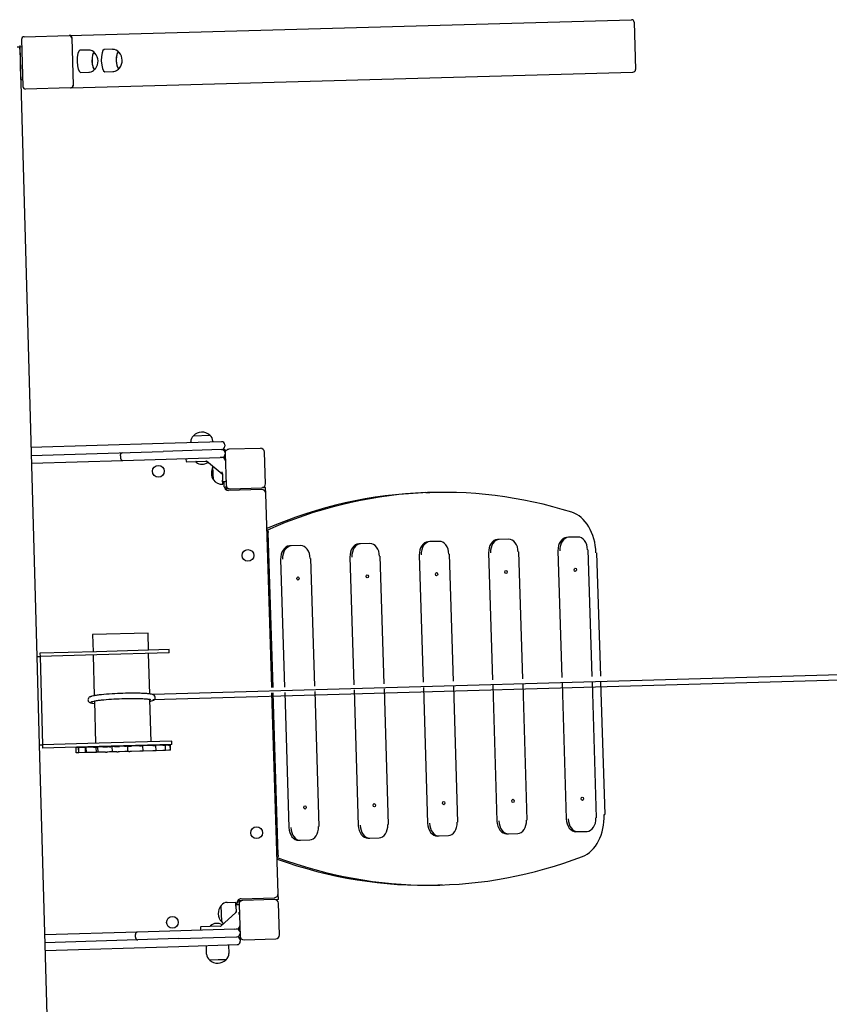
# Model space of a CAD drawing. Header units: millimetres. Extents: x 115689 to 123680, y 15655 to 20110.
# Tile 5 of 21: x 117099 to 117223, y 16985 to 17136. Entities that reach past the tile are written whole.
import ezdxf

# ---------------------------------------------------------------- set-up
doc = ezdxf.new("R2010")
doc.units = ezdxf.units.MM
doc.header["$LTSCALE"] = 100
doc.header["$MEASUREMENT"] = 0
doc.linetypes.add('DASHED', pattern=[0.75, 0.5, -0.25])
for name, color, linetype in [('2D_METAL', 232, 'Continuous'), ('4.Piłkochwyty', 30, 'DASHED'), ('Warstwa1', 1, 'Continuous')]:
    doc.layers.add(name, color=color, linetype=linetype)
doc.styles.add('styl3', font='ARIAL.TTF', dxfattribs={"height": 20})
doc.dimstyles.new('ISO-25$0', dxfattribs={"dimtxt": 10, "dimasz": 10, "dimexe": 5, "dimexo": 12, "dimgap": 2, "dimtad": 1, "dimdec": 0, "dimtxsty": 'Standard', "dimblk": 'ARCHTICK', "dimcen": 2.5, "dimdle": 5, "dimadec": 0, "dimazin": 0, "dimtfac": 1, "dimtdec": 0, "dimtmove": 0, "dimatfit": 3, "dimfxl": 1, "dimlwd": 0, "dimarcsym": 0})

# ---------------------------------------------------------------- blocks, each defined once
blk = doc.blocks.new('_ArchTick')
at = {"layer": 'Warstwa1', "color": 0, "const_width": 0.15}
blk.add_lwpolyline([(-0.5, -0.5), (0.5, 0.5)], dxfattribs=at)
blk = doc.blocks.new('*D681')
at = {"layer": '2D_METAL', "color": 1, "linetype": 'ByBlock', "lineweight": -2}
for p, q in [((119331.12, 16986.34), (119332.35, 16942.21)), ((117199.15, 16926.65), (117200.38, 16882.52))]:
    blk.add_line(p, q, dxfattribs=at)
at = {"layer": '2D_METAL', "color": 1, "linetype": 'ByBlock', "lineweight": 0}
blk.add_line((117188.05, 16894.18), (119344.01, 16954.54), dxfattribs=at)
at = {"layer": 'Defpoints', "color": 0, "linetype": 'ByBlock'}
for p in [(119330.84, 16996.34), (119332.02, 16954.2), (117198.87, 16936.65)]:
    blk.add_point(p, dxfattribs=at)
at = {"layer": '2D_METAL', "color": 1, "linetype": 'ByBlock', "lineweight": 0, "xscale": 12, "yscale": 12, "zscale": 12}
for p, rotation in [((119332.02, 16954.2), 1.603633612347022), ((117200.05, 16894.52), 181.603633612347)]:
    blk.add_blockref('_ArchTick', p, dxfattribs=dict(at, rotation=rotation))
at = {"layer": '2D_METAL', "color": 4, "linetype": 'ByBlock', "insert": (118265.66, 16937.57), "char_height": 20, "attachment_point": 5, "rotation": 1.6036, "style": 'styl3'}
blk.add_mtext('2133', dxfattribs=at)

msp = doc.modelspace()

# ---------------------------------------------------------------- linework, layer by layer
at = {"layer": '4.Piłkochwyty', "linetype": 'ByBlock'}
for p, q in [((117106.974, 17133.155), (117192.879, 17135.56)), ((117193.308, 17135.172), (117193.509, 17127.975)), ((117099.645, 17132.55), (117099.847, 17125.353)), ((117100.023, 17132.961), (117106.917, 17133.154)), ((117106.917, 17133.154), (117106.974, 17133.155)), ((117107.57, 17125.569), (117107.368, 17132.766)), ((117107.57, 17125.569), (117107.368, 17132.766)), ((117098.956, 17131.43), (117099.356, 17131.441)), ((117099.351, 17131.641), (117099.356, 17131.441)), ((117099.357, 17131.441), (117099.356, 17131.441)), ((117099.356, 17131.441), (117101.966, 17038.228)), ((117099.357, 17131.441), (117099.676, 17131.45)), ((117099.357, 17131.441), (117099.497, 17126.443)), ((117099.368, 17131.042), (117099.357, 17131.441)), ((117099.368, 17131.042), (117099.367, 17131.042)), ((117109.815, 17130.934), (117108.571, 17130.899)), ((117113.515, 17131.037), (117112.27, 17131.003)), ((117110.737, 17130.509), (117110.725, 17130.509)), ((117114.437, 17130.613), (117114.425, 17130.613)), ((117110.795, 17128.01), (117110.807, 17128.01)), ((117114.495, 17128.114), (117114.507, 17128.114)), ((117099.497, 17126.443), (117099.816, 17126.452)), ((117107.198, 17125.158), (117193.103, 17127.563)), ((117108.666, 17127.5), (117109.91, 17127.535)), ((117112.366, 17127.604), (117113.61, 17127.639)), ((117107.141, 17125.157), (117100.247, 17124.964)), ((117107.141, 17125.157), (117107.198, 17125.158)), ((117125.913, 17071.994), (117128.412, 17072.072)), ((117128.412, 17072.072), (117128.412, 17072.059)), ((117121.314, 17070.801), (117101.072, 17070.171)), ((117130.193, 17071.077), (117121.314, 17070.801)), ((117125.496, 17070.931), (117125.493, 17071.031)), ((117125.913, 17071.981), (117128.412, 17072.059)), ((117125.913, 17071.981), (117125.913, 17071.994)), ((117128.891, 17071.137), (117128.894, 17071.037)), ((117130.709, 17070.593), (117130.715, 17070.393)), ((117101.105, 17068.971), (117121.304, 17069.6)), ((117130.231, 17069.878), (117121.304, 17069.6)), ((117130.231, 17069.878), (117130.759, 17069.894)), ((117130.749, 17069.294), (117130.9, 17064.466)), ((117130.768, 17069.594), (117130.759, 17069.894)), ((117130.772, 17069.475), (117130.768, 17069.594)), ((117136.158, 17070.062), (117131.33, 17069.912)), ((117136.927, 17064.654), (117136.776, 17069.481)), ((117101.139, 17067.772), (117115.127, 17068.207)), ((117114.742, 17068.896), (117114.748, 17068.696)), ((117115.127, 17068.207), (117130.019, 17068.671)), ((117124.774, 17068.407), (117124.783, 17068.107)), ((117124.886, 17068.011), (117126.286, 17068.054)), ((117126.286, 17068.054), (117127.883, 17068.104)), ((117126.288, 17067.979), (117126.287, 17068.014)), ((117130.312, 17066.137), (117127.897, 17068.08)), ((117130.268, 17068.678), (117130.019, 17068.671)), ((117130.5, 17068.63), (117130.496, 17068.742)), ((117128.654, 17066.216), (117128.653, 17066.238)), ((117128.965, 17065.236), (117128.902, 17067.235)), ((117128.965, 17065.236), (117128.902, 17067.235)), ((117130.349, 17066.078), (117130.377, 17065.197)), ((117130.349, 17066.078), (117130.35, 17066.062)), ((117130.396, 17064.58), (117130.377, 17065.197)), ((117130.483, 17064.983), (117130.783, 17064.993)), ((117130.638, 17064.188), (117130.613, 17064.987)), ((118231.806, 17064.461), (117119.709, 17032.429)), ((118231.828, 17063.661), (117119.732, 17031.629)), ((117130.728, 17063.89), (117130.945, 17063.897)), ((117130.936, 17064.197), (117130.933, 17064.286)), ((117130.945, 17063.897), (117130.936, 17064.197)), ((117131.248, 17063.891), (117130.948, 17063.882)), ((117130.954, 17063.678), (117130.948, 17063.882)), ((117131.385, 17063.896), (117131.248, 17063.891)), ((117136.354, 17063.765), (117131.256, 17063.607)), ((117131.518, 17063.885), (117136.346, 17064.035)), ((117136.645, 17064.059), (117136.477, 17064.054)), ((117136.945, 17064.069), (117136.645, 17064.059)), ((117136.972, 17063.184), (117136.945, 17064.069)), ((117137.896, 17033.498), (117136.972, 17063.184)), ((117161.425, 17063.289), (117162.061, 17063.309)), ((117138.086, 17033.505), (117137.348, 17057.225)), ((117152.894, 17055.52), (117151.481, 17055.476)), ((117162.082, 17055.806), (117161.8, 17055.797)), ((117163.496, 17055.85), (117162.082, 17055.806)), ((117172.684, 17056.136), (117172.401, 17056.127)), ((117174.097, 17056.18), (117172.684, 17056.136)), ((117183.285, 17056.466), (117183.002, 17056.457)), ((117184.699, 17056.51), (117183.285, 17056.466)), ((117140.879, 17055.146), (117140.597, 17055.137)), ((117142.293, 17055.19), (117140.879, 17055.146)), ((117151.481, 17055.476), (117151.198, 17055.467)), ((117171.05, 17054.084), (117171.654, 17034.671)), ((117175.632, 17054.227), (117176.235, 17034.829)), ((117181.651, 17054.414), (117182.254, 17035.037)), ((117186.233, 17054.557), (117186.836, 17035.195)), ((117187.55, 17054.101), (117188.137, 17035.24)), ((117139.245, 17053.094), (117139.853, 17033.566)), ((117143.827, 17053.237), (117144.434, 17033.727)), ((117149.847, 17053.424), (117150.453, 17033.936)), ((117154.429, 17053.567), (117155.035, 17034.096)), ((117160.448, 17053.754), (117161.054, 17034.305)), ((117165.03, 17053.897), (117165.635, 17034.463)), ((117118.984, 17041.832), (117110.487, 17041.594)), ((117110.487, 17041.594), (117110.561, 17038.969)), ((117119.057, 17039.207), (117118.984, 17041.832)), ((117111.108, 17038.984), (117102.452, 17038.742)), ((117122.21, 17039.295), (117111.108, 17038.984)), ((117122.224, 17038.795), (117122.21, 17039.295)), ((117101.966, 17038.228), (117102.466, 17038.242)), ((117101.966, 17038.228), (117102.344, 17024.733)), ((117102.452, 17038.742), (117102.466, 17038.242)), ((117111.122, 17038.484), (117102.466, 17038.242)), ((117102.466, 17038.242), (117102.843, 17024.747)), ((117110.575, 17038.469), (117110.748, 17032.261)), ((117122.224, 17038.795), (117111.122, 17038.484)), ((117119.244, 17032.517), (117119.071, 17038.707)), ((117150.478, 17033.137), (117151.122, 17012.444)), ((117155.059, 17033.297), (117155.704, 17012.587)), ((117161.078, 17033.505), (117161.724, 17012.774)), ((117165.66, 17033.663), (117166.305, 17012.917)), ((117171.679, 17033.87), (117172.325, 17013.104)), ((117176.26, 17034.028), (117176.907, 17013.247)), ((117182.279, 17034.236), (117182.927, 17013.434)), ((117186.861, 17034.393), (117187.508, 17013.577)), ((117188.162, 17034.438), (117188.794, 17014.113)), ((117110.771, 17031.452), (117110.952, 17024.974)), ((117119.449, 17025.212), (117119.268, 17031.692)), ((117138.876, 17002.014), (117137.921, 17032.699)), ((117138.884, 17007.873), (117138.111, 17032.705)), ((117139.878, 17032.767), (117140.521, 17012.114)), ((117144.459, 17032.927), (117145.102, 17012.257)), ((117102.344, 17024.733), (117102.843, 17024.747)), ((117102.344, 17024.733), (117104.808, 16936.718)), ((117111.5, 17024.99), (117102.843, 17024.747)), ((117102.843, 17024.747), (117102.857, 17024.247)), ((117111.514, 17024.49), (117102.857, 17024.247)), ((117108.305, 17024.326), (117107.97, 17024.317)), ((117107.992, 17023.517), (117107.97, 17024.317)), ((117108.319, 17024.327), (117108.305, 17024.326)), ((117108.305, 17024.326), (117108.327, 17023.527)), ((117108.383, 17024.328), (117108.319, 17024.327)), ((117109.352, 17024.356), (117108.383, 17024.328)), ((117108.406, 17023.529), (117108.383, 17024.328)), ((117109.352, 17024.356), (117109.412, 17024.357)), ((117109.352, 17024.356), (117109.374, 17023.556)), ((117109.537, 17024.361), (117109.412, 17024.357)), ((117110.65, 17024.392), (117109.537, 17024.361)), ((117109.56, 17023.561), (117109.537, 17024.361)), ((117110.65, 17024.392), (117111.002, 17024.402)), ((117110.966, 17024.474), (117110.968, 17024.401)), ((117111.002, 17024.402), (117111.133, 17024.405)), ((117111.002, 17024.402), (117111.025, 17023.602)), ((117111.307, 17024.41), (117111.133, 17024.405)), ((117112.072, 17024.432), (117111.307, 17024.41)), ((117111.329, 17023.611), (117111.307, 17024.41)), ((117122.601, 17025.3), (117111.5, 17024.99)), ((117122.615, 17024.8), (117111.514, 17024.49)), ((117112.072, 17024.432), (117112.474, 17024.443)), ((117112.474, 17024.443), (117112.641, 17024.448)), ((117112.641, 17024.448), (117112.797, 17024.452)), ((117113.081, 17024.46), (117112.797, 17024.452)), ((117113.081, 17024.46), (117113.298, 17024.466)), ((117113.5, 17024.472), (117113.298, 17024.466)), ((117113.836, 17024.481), (117113.5, 17024.472)), ((117113.522, 17023.672), (117113.5, 17024.472)), ((117113.836, 17024.481), (117114.183, 17024.491)), ((117114.183, 17024.491), (117114.371, 17024.496)), ((117114.371, 17024.496), (117114.588, 17024.502)), ((117115.388, 17024.525), (117114.588, 17024.502)), ((117115.388, 17024.525), (117115.67, 17024.532)), ((117115.879, 17024.538), (117115.67, 17024.532)), ((117115.879, 17024.538), (117116.005, 17024.542)), ((117115.901, 17023.739), (117115.879, 17024.538)), ((117116.005, 17024.542), (117116.193, 17024.547)), ((117116.193, 17024.547), (117116.448, 17024.554)), ((117117.676, 17024.589), (117116.448, 17024.554)), ((117117.676, 17024.589), (117117.993, 17024.597)), ((117118.186, 17024.603), (117117.993, 17024.597)), ((117119.698, 17024.645), (117118.186, 17024.603)), ((117118.209, 17023.803), (117118.186, 17024.603)), ((117119.465, 17024.639), (117119.463, 17024.712)), ((117119.698, 17024.645), (117120.015, 17024.654)), ((117120.172, 17024.658), (117120.015, 17024.654)), ((117121.234, 17024.688), (117120.172, 17024.658)), ((117120.194, 17023.859), (117120.172, 17024.658)), ((117121.234, 17024.688), (117121.517, 17024.696)), ((117121.621, 17024.699), (117121.517, 17024.696)), ((117122.118, 17024.713), (117121.621, 17024.699)), ((117121.643, 17023.899), (117121.621, 17024.699)), ((117122.118, 17024.713), (117122.337, 17024.719)), ((117122.359, 17023.919), (117122.14, 17023.913)), ((117122.375, 17024.72), (117122.337, 17024.719)), ((117122.398, 17023.92), (117122.359, 17023.919)), ((117122.398, 17023.92), (117122.375, 17024.72)), ((117122.375, 17024.72), (117122.388, 17024.72)), ((117122.41, 17023.921), (117122.388, 17024.72)), ((117122.41, 17023.921), (117122.398, 17023.92)), ((117122.615, 17024.8), (117122.601, 17025.3)), ((117108.327, 17023.527), (117107.992, 17023.517)), ((117108.327, 17023.527), (117108.341, 17023.527)), ((117108.406, 17023.529), (117108.341, 17023.527)), ((117109.374, 17023.556), (117108.406, 17023.529)), ((117109.434, 17023.558), (117109.374, 17023.556)), ((117109.56, 17023.561), (117109.434, 17023.558)), ((117110.672, 17023.592), (117109.56, 17023.561)), ((117111.025, 17023.602), (117110.672, 17023.592)), ((117111.156, 17023.606), (117111.025, 17023.602)), ((117111.329, 17023.611), (117111.156, 17023.606)), ((117112.095, 17023.632), (117111.329, 17023.611)), ((117112.496, 17023.643), (117112.095, 17023.632)), ((117112.496, 17023.643), (117112.663, 17023.648)), ((117112.819, 17023.652), (117112.663, 17023.648)), ((117113.104, 17023.66), (117112.819, 17023.652)), ((117113.32, 17023.666), (117113.104, 17023.66)), ((117113.522, 17023.672), (117113.32, 17023.666)), ((117113.858, 17023.681), (117113.522, 17023.672)), ((117114.206, 17023.691), (117113.858, 17023.681)), ((117114.206, 17023.691), (117114.394, 17023.696)), ((117114.611, 17023.702), (117114.394, 17023.696)), ((117115.41, 17023.725), (117114.611, 17023.702)), ((117115.692, 17023.733), (117115.41, 17023.725)), ((117115.901, 17023.739), (117115.692, 17023.733)), ((117116.027, 17023.742), (117115.901, 17023.739)), ((117116.027, 17023.742), (117116.216, 17023.747)), ((117116.47, 17023.755), (117116.216, 17023.747)), ((117117.699, 17023.789), (117116.47, 17023.755)), ((117118.015, 17023.798), (117117.699, 17023.789)), ((117118.209, 17023.803), (117118.015, 17023.798)), ((117119.72, 17023.845), (117118.209, 17023.803)), ((117120.038, 17023.854), (117119.72, 17023.845)), ((117120.194, 17023.859), (117120.038, 17023.854)), ((117121.256, 17023.888), (117120.194, 17023.859)), ((117121.54, 17023.896), (117121.256, 17023.888)), ((117121.643, 17023.899), (117121.54, 17023.896)), ((117122.14, 17023.913), (117121.643, 17023.899)), ((117187.45, 17013.575), (117187.508, 17013.577)), ((117188.707, 17014.11), (117188.794, 17014.113)), ((117145.044, 17012.255), (117145.102, 17012.257)), ((117155.704, 17012.587), (117155.645, 17012.585)), ((117166.247, 17012.915), (117166.305, 17012.917)), ((117176.848, 17013.245), (117176.907, 17013.247)), ((117152.598, 17010.489), (117152.881, 17010.498)), ((117152.881, 17010.498), (117154.294, 17010.542)), ((117163.199, 17010.819), (117163.482, 17010.828)), ((117163.482, 17010.828), (117164.896, 17010.872)), ((117173.801, 17011.149), (117174.084, 17011.158)), ((117174.084, 17011.158), (117175.497, 17011.202)), ((117184.402, 17011.479), (117184.685, 17011.488)), ((117184.685, 17011.488), (117186.099, 17011.532)), ((117141.996, 17010.159), (117142.279, 17010.168)), ((117142.279, 17010.168), (117143.693, 17010.212)), ((117163.927, 17003.338), (117163.291, 17003.318)), ((117133.197, 17001.237), (117138.295, 17001.395)), ((117138.904, 17001.099), (117138.876, 17002.014)), ((117130.241, 16997.693), (117130.163, 17000.192)), ((117130.241, 16997.693), (117130.163, 17000.192)), ((117131.086, 17000.671), (117132.385, 17000.711)), ((117132.404, 17000.095), (117132.385, 17000.711)), ((117132.404, 17000.095), (117132.432, 16999.214)), ((117132.797, 17000.324), (117132.497, 17000.315)), ((117132.626, 17000.319), (117132.616, 17000.618)), ((117132.687, 17000.921), (117132.907, 17000.928)), ((117132.895, 17000.357), (117133.045, 16995.529)), ((117132.907, 17000.928), (117132.9, 17001.147)), ((117132.916, 17000.628), (117132.907, 17000.928)), ((117133.207, 17000.922), (117132.907, 17000.912)), ((117132.919, 17000.545), (117132.916, 17000.628)), ((117133.249, 17000.923), (117133.207, 17000.922)), ((117138.303, 17001.126), (117133.476, 17000.975)), ((117138.605, 17001.09), (117138.533, 17001.088)), ((117138.904, 17001.099), (117138.605, 17001.09)), ((117139.072, 16995.717), (117138.922, 17000.545)), ((117130.109, 16997.063), (117132.399, 16999.152)), ((117132.431, 16999.229), (117132.432, 16999.214)), ((117127.003, 16996.842), (117127.012, 16996.542)), ((117128.499, 16996.989), (117127.1, 16996.945)), ((117128.498, 16997.029), (117128.497, 16997.063)), ((117130.096, 16997.038), (117128.499, 16996.989)), ((117117.372, 16996.142), (117103.156, 16995.7)), ((117117.024, 16995.631), (117117.03, 16995.431)), ((117132.263, 16996.606), (117117.372, 16996.142)), ((117123.67, 16995.138), (117132.55, 16995.414)), ((117132.263, 16996.606), (117132.512, 16996.613)), ((117132.743, 16996.565), (117132.739, 16996.676)), ((117133.084, 16995.23), (117133.081, 16995.343)), ((117123.623, 16995.136), (117103.19, 16994.5)), ((117103.224, 16993.301), (117123.707, 16993.938)), ((117123.707, 16993.938), (117132.587, 16994.214)), ((117127.93, 16992.769), (117127.889, 16994.068)), ((117131.288, 16994.174), (117131.328, 16992.875)), ((117133.065, 16994.93), (117133.094, 16994.931)), ((117133.065, 16994.93), (117133.071, 16994.73)), ((117133.094, 16994.931), (117133.084, 16995.23)), ((117133.663, 16994.948), (117138.491, 16995.099)), ((117130.908, 16991.924), (117128.409, 16991.847)), ((117130.908, 16991.911), (117128.409, 16991.833)), ((117128.409, 16991.833), (117128.409, 16991.847)), ((117130.908, 16991.924), (117130.908, 16991.911))]:
    msp.add_line(p, q, dxfattribs=at)
for centre in [(117120.559, 17066.56), (117120.559, 17066.56), (117134.251, 17053.695), (117134.251, 17053.695), (117135.57, 17011.316), (117135.57, 17011.316), (117122.705, 16997.624)]:
    msp.add_circle(centre, 0.9, dxfattribs=at)
for centre, radius, start, end in [((117100.039, 17132.566), 0.395, 92.33977, 182.39781), ((117109.92, 17129.806), 1.112, 32.03047, 95.36532), ((117113.62, 17129.91), 1.112, 32.03047, 95.36532), ((117109.516, 17129.225), 1.812, 320.7184, 42.48887), ((117113.216, 17129.328), 1.812, 320.7184, 42.48887), ((117100.242, 17125.359), 0.395, 180.87171, 270.80524), ((117127.203, 17070.722), 1.812, 48.17972, 135.38536), ((117126.692, 17071.068), 1.2, 130.46473, 181.78254), ((117127.692, 17071.099), 1.2, 1.78254, 53.10036), ((117130.209, 17070.577), 0.5, 1.78254, 91.78254), ((117130.215, 17070.378), 0.5, 271.78254, 1.78254), ((117130.246, 17069.378), 0.5, 1.78254, 91.78254), ((117130.253, 17069.178), 0.5, 271.78254, 1.78254), ((117131.349, 17069.312), 0.6, 91.78254, 181.78254), ((117136.177, 17069.463), 0.6, 1.78254, 91.78254), ((117124.874, 17068.41), 0.1, 91.78254, 181.78254), ((117124.883, 17068.111), 0.1, 181.78254, 271.78254), ((117126.327, 17068.015), 0.04, 91.78254, 181.78254), ((117126.338, 17067.981), 0.05, 181.78254, 233.98282), ((117127.249, 17069.235), 1.6, 233.98282, 303.21552), ((117127.834, 17068.002), 0.1, 30.06814, 91.78254), ((117130.284, 17068.179), 0.5, 1.78254, 91.78254), ((117130.539, 17066.297), 1.887, 150.16842, 181.78254), ((117130.54, 17066.275), 1.887, 181.78254, 213.39667), ((117130.25, 17066.059), 0.1, 1.78254, 63.80072), ((117130.267, 17066.189), 1.614, 216.19152, 274.569), ((117130.48, 17065.083), 0.1, 181.78254, 271.78254), ((117130.78, 17065.093), 0.1, 271.78254, 1.78254), ((117136.327, 17064.635), 0.6, 271.78254, 1.78254), ((117131.238, 17064.206), 0.6, 181.78254, 271.78254), ((117131.499, 17064.485), 0.6, 181.78254, 271.78254), ((117136.373, 17063.166), 0.6, 1.78254, 91.78254), ((117138.276, 17001.995), 0.6, 271.78254, 1.78254), ((117131.514, 16998.983), 1.813, 138.17972, 225.38536), ((117131.123, 16999.471), 1.2, 91.78254, 143.10036), ((117132.5, 17000.215), 0.1, 91.78254, 181.78254), ((117133.216, 17000.637), 0.6, 91.78254, 181.78254), ((117132.8, 17000.224), 0.1, 11.92035, 91.78254), ((117133.494, 17000.376), 0.6, 91.78254, 181.78254), ((117138.322, 17000.526), 0.6, 1.78254, 91.78254), ((117132.331, 16999.226), 0.1, 294.0124, 1.78254), ((117127.103, 16996.845), 0.1, 91.78254, 181.78254), ((117128.547, 16997.065), 0.05, 129.58227, 181.78254), ((117128.538, 16997.03), 0.04, 181.78254, 271.78254), ((117129.534, 16995.87), 1.6, 60.34958, 129.58227), ((117130.041, 16997.137), 0.1, 271.78254, 335.2296), ((117131.154, 16998.472), 1.2, 220.46473, 238.65607), ((117132.497, 16997.113), 0.5, 271.78254, 357.25351), ((117127.112, 16996.545), 0.1, 181.78254, 271.78254), ((117132.528, 16996.114), 0.5, 6.31158, 91.78254), ((117132.534, 16995.914), 0.5, 271.78254, 357.25351), ((117132.565, 16994.914), 0.5, 1.78254, 91.78254), ((117132.175, 16995.502), 0.6, 347.65954, 357.41845), ((117133.645, 16995.548), 0.6, 181.78254, 271.78254), ((117138.472, 16995.698), 0.6, 271.78254, 1.78254), ((117132.572, 16994.714), 0.5, 271.78254, 1.78254), ((117129.129, 16992.806), 1.2, 181.78254, 233.10036), ((117130.129, 16992.837), 1.2, 310.46473, 1.78254), ((117129.618, 16993.184), 1.813, 228.17972, 315.38536)]:
    msp.add_arc(centre, radius, start, end, dxfattribs=at)
for centre, major_axis, ratio, start_param, end_param in [((117192.89, 17135.16), (0.417, 0.012), 0.9578263, 0, 1.5707963), ((117106.928, 17132.754), (-0.011, 0.4), 0.9578263, 4.712389, 6.2831853), ((117106.986, 17132.755), (0.011, -0.4), 0.9578263, 1.5707963, 3.1415927), ((117106.986, 17132.755), (0.011, -0.4), 0.9578263, 1.5707963, 3.1415927), ((117108.618, 17129.2), (0.048, -1.699), 0.2873479, 3.1415927, 6.2831853), ((117112.318, 17129.303), (0.048, -1.699), 0.2873479, 3.1415927, 6.2831853), ((117110.76, 17129.26), (0.035, -1.25), 0.2873479, 3.1415927, 6.2831853), ((117110.772, 17129.26), (0.035, -1.25), 0.2873479, 2.821136, 6.2831853), ((117114.46, 17129.363), (0.035, -1.25), 0.2873479, 3.1415927, 6.2831853), ((117114.472, 17129.364), (0.035, -1.25), 0.2873479, 2.821136, 6.2831853), ((117110.772, 17129.26), (0.035, -1.25), 0.2873479, 0, 0.3204567), ((117114.472, 17129.364), (0.035, -1.25), 0.2873479, 0, 0.3204567), ((117193.092, 17127.963), (0.417, 0.012), 0.9578263, 4.712389, 6.2831853), ((117107.13, 17125.557), (-0.011, 0.4), 0.9578263, 3.1415927, 4.712389), ((117107.187, 17125.558), (0.011, -0.4), 0.9578263, 0, 1.5707963), ((117107.187, 17125.558), (0.011, -0.4), 0.9578263, 0, 1.5707963), ((117166.059, 16934.846), (3.998, -128.463), 0.7071068, 2.9016404, 3.421442), ((117165.423, 16934.826), (3.998, -128.463), 0.7071068, 3.1415927, 3.4139137), ((117182.868, 17053.956), (-0.202, 6.497), 0.7071068, 4.712389, 6.0432331), ((117152.957, 17053.521), (0.062, -1.999), 0.7071068, 1.5707963, 3.1415927), ((117161.862, 17053.798), (-0.062, 1.999), 0.7071068, 0, 1.5707963), ((117162.144, 17053.807), (-0.062, 1.999), 0.7071068, 0, 1.5707963), ((117163.558, 17053.851), (0.062, -1.999), 0.7071068, 1.5707963, 3.1415927), ((117172.463, 17054.128), (-0.062, 1.999), 0.7071068, 0, 1.5707963), ((117172.746, 17054.137), (-0.062, 1.999), 0.7071068, 0, 1.5707963), ((117174.159, 17054.181), (0.062, -1.999), 0.7071068, 1.5707963, 3.1415927), ((117183.065, 17054.458), (-0.062, 1.999), 0.7071068, 0, 1.5707963), ((117183.347, 17054.467), (-0.062, 1.999), 0.7071068, 0, 1.5707963), ((117184.761, 17054.511), (0.062, -1.999), 0.7071068, 1.5707963, 3.1415927), ((117140.659, 17053.138), (-0.062, 1.999), 0.7071068, 0, 1.5707963), ((117140.942, 17053.147), (-0.062, 1.999), 0.7071068, 0, 1.5707963), ((117142.355, 17053.191), (0.062, -1.999), 0.7071068, 1.5707963, 3.1415927), ((117151.26, 17053.468), (-0.062, 1.999), 0.7071068, 0, 1.5707963), ((117151.543, 17053.477), (-0.062, 1.999), 0.7071068, 0, 1.5707963), ((117184.34, 17013.478), (-0.062, 1.999), 0.7071068, 1.5707963, 3.1415927), ((117184.623, 17013.487), (-0.062, 1.999), 0.7071068, 1.5707963, 3.1415927), ((117184.113, 17013.967), (0.202, -6.497), 0.7071068, 0.2399522, 1.5707963), ((117186.036, 17013.531), (0.062, -1.999), 0.7071068, 0, 1.5707963), ((117141.934, 17012.158), (-0.062, 1.999), 0.7071068, 1.5707963, 3.1415927), ((117142.217, 17012.167), (-0.062, 1.999), 0.7071068, 1.5707963, 3.1415927), ((117143.63, 17012.211), (0.062, -1.999), 0.7071068, 0, 1.5707963), ((117152.536, 17012.488), (-0.062, 1.999), 0.7071068, 1.5707963, 3.1415927), ((117152.818, 17012.497), (-0.062, 1.999), 0.7071068, 1.5707963, 3.1415927), ((117154.232, 17012.541), (0.062, -1.999), 0.7071068, 0, 1.5707963), ((117163.137, 17012.818), (-0.062, 1.999), 0.7071068, 1.5707963, 3.1415927), ((117163.42, 17012.827), (-0.062, 1.999), 0.7071068, 1.5707963, 3.1415927), ((117164.833, 17012.871), (0.062, -1.999), 0.7071068, 0, 1.5707963), ((117173.739, 17013.148), (-0.062, 1.999), 0.7071068, 1.5707963, 3.1415927), ((117174.021, 17013.157), (-0.062, 1.999), 0.7071068, 1.5707963, 3.1415927), ((117175.435, 17013.201), (0.062, -1.999), 0.7071068, 0, 1.5707963), ((117159.929, 17131.801), (-3.998, 128.463), 0.7071068, 2.8617433, 3.3815449), ((117159.293, 17131.781), (-3.998, 128.463), 0.7071068, 2.8692716, 3.1415927)]:
    msp.add_ellipse(centre, major_axis=major_axis, ratio=ratio, start_param=start_param, end_param=end_param, dxfattribs=at)
for centre in [(117163.086, 17050.835), (117173.687, 17051.165), (117184.289, 17051.495), (117141.883, 17050.175), (117152.484, 17050.505), (117174.776, 17016.182), (117185.378, 17016.512), (117142.972, 17015.192), (117153.573, 17015.522), (117164.175, 17015.852)]:
    msp.add_ellipse(centre, major_axis=(-0.008, 0.25), ratio=0.7071068, dxfattribs=at)
for points, knots in [([(117109.911, 17127.553), (117109.961, 17127.548), (117110.143, 17127.534), (117110.454, 17127.658), (117110.753, 17127.871), (117110.869, 17128.032), (117110.926, 17128.114)], [0, 0, 0, 0, 0.112668, 0.472921, 0.7728412, 1, 1, 1, 1]), ([(117113.611, 17127.656), (117113.661, 17127.652), (117113.843, 17127.638), (117114.153, 17127.761), (117114.453, 17127.975), (117114.569, 17128.135), (117114.626, 17128.217)], [0, 0, 0, 0, 0.112668, 0.472921, 0.7728412, 1, 1, 1, 1]), ([(117114.742, 17068.896), (117114.741, 17068.929), (117114.742, 17068.961), (117114.748, 17069.009), (117114.75, 17069.025), (117114.756, 17069.057), (117114.76, 17069.072), (117114.772, 17069.118), (117114.782, 17069.147), (117114.807, 17069.202), (117114.821, 17069.229), (117114.853, 17069.276), (117114.871, 17069.297), (117114.91, 17069.335), (117114.93, 17069.351), (117114.973, 17069.377), (117114.996, 17069.388), (117115.031, 17069.398), (117115.042, 17069.401), (117115.066, 17069.405), (117115.078, 17069.406), (117115.09, 17069.407)], [0, 0, 0, 0, 0.125, 0.125, 0.1875, 0.1875, 0.25, 0.25, 0.375, 0.375, 0.5, 0.5, 0.625, 0.625, 0.75, 0.75, 0.875, 0.875, 0.9375, 0.9375, 1, 1, 1, 1]), ([(117114.748, 17068.696), (117114.749, 17068.663), (117114.752, 17068.63), (117114.761, 17068.583), (117114.764, 17068.567), (117114.772, 17068.536), (117114.777, 17068.52), (117114.792, 17068.475), (117114.804, 17068.447), (117114.832, 17068.393), (117114.848, 17068.368), (117114.883, 17068.323), (117114.902, 17068.303), (117114.943, 17068.268), (117114.964, 17068.253), (117115.009, 17068.229), (117115.032, 17068.22), (117115.068, 17068.212), (117115.08, 17068.21), (117115.103, 17068.207), (117115.115, 17068.207), (117115.127, 17068.207)], [0, 0, 0, 0, 0.125, 0.125, 0.1875, 0.1875, 0.25, 0.25, 0.375, 0.375, 0.5, 0.5, 0.625, 0.625, 0.75, 0.75, 0.875, 0.875, 0.9375, 0.9375, 1, 1, 1, 1]), ([(117130.252, 17066.466), (117130.258, 17066.449), (117130.263, 17066.431), (117130.272, 17066.397), (117130.277, 17066.379), (117130.291, 17066.328), (117130.301, 17066.294), (117130.318, 17066.229), (117130.327, 17066.197), (117130.338, 17066.152), (117130.341, 17066.137), (117130.347, 17066.108), (117130.349, 17066.093), (117130.349, 17066.078)], [0, 0, 0, 0, 0.125, 0.125, 0.25, 0.25, 0.5, 0.5, 0.75, 0.75, 0.875, 0.875, 1, 1, 1, 1]), ([(117137.149, 17057.53), (117137.155, 17057.529), (117137.162, 17057.528), (117137.183, 17057.522), (117137.196, 17057.516), (117137.223, 17057.501), (117137.235, 17057.492), (117137.259, 17057.469), (117137.271, 17057.456), (117137.301, 17057.413), (117137.317, 17057.379), (117137.335, 17057.324), (117137.339, 17057.305), (117137.346, 17057.265), (117137.347, 17057.245), (117137.348, 17057.225)], [0, 0, 0, 0, 0.0640116, 0.0640116, 0.1977242, 0.1977242, 0.3314368, 0.3314368, 0.4651495, 0.4651495, 0.7325747, 0.7325747, 0.8662874, 0.8662874, 1, 1, 1, 1]), ([(117110.307, 17032.143), (117110.148, 17032.103), (117109.95, 17032.042), (117109.78, 17031.758), (117109.785, 17031.522), (117109.892, 17031.336), (117110.086, 17031.196), (117110.224, 17031.17), (117110.328, 17031.154)], [0, 0, 0, 0, 0.2769331, 0.4201816, 0.5597802, 0.6890102, 0.804854, 1, 1, 1, 1]), ([(117119.297, 17031.392), (117119.378, 17031.413), (117119.707, 17031.509), (117119.985, 17031.663), (117120.075, 17031.866), (117120.09, 17031.998), (117119.996, 17032.297), (117119.709, 17032.429), (117119.313, 17032.524), (117118.615, 17032.591), (117117.756, 17032.634), (117116.568, 17032.65), (117115.079, 17032.627), (117113.397, 17032.552), (117112.049, 17032.443), (117111.139, 17032.333), (117110.579, 17032.238), (117110.189, 17032.134), (117110.129, 17032.072), (117110.1, 17032.035)], [0, 0, 0, 0, 0.02461551, 0.10706377, 0.13168837, 0.14490828, 0.15979709, 0.20407274, 0.28481394, 0.34051985, 0.40605251, 0.48102499, 0.56544781, 0.65935174, 0.76278871, 0.8183942, 0.8764529, 0.93698183, 1, 1, 1, 1]), ([(117110.275, 17031.257), (117110.297, 17031.291), (117110.344, 17031.347), (117110.69, 17031.443), (117111.196, 17031.532), (117112.034, 17031.638), (117113.296, 17031.744), (117114.901, 17031.821), (117116.35, 17031.85), (117117.524, 17031.84), (117118.385, 17031.806), (117118.953, 17031.759), (117119.266, 17031.714), (117119.376, 17031.69), (117119.392, 17031.69), (117119.393, 17031.691)], [0, 0, 0, 0, 0.0761447, 0.1496026, 0.2203492, 0.288362, 0.4155421, 0.5317072, 0.6367284, 0.7305076, 0.8129771, 0.883705, 0.9416567, 0.9868452, 1, 1, 1, 1]), ([(117110.122, 17031.253), (117110.17, 17031.203), (117110.254, 17031.138), (117110.585, 17031.084), (117110.722, 17031.067)], [0, 0, 0, 0, 0.6557686, 1, 1, 1, 1]), ([(117138.884, 17007.873), (117138.885, 17007.853), (117138.884, 17007.833), (117138.88, 17007.794), (117138.877, 17007.774), (117138.868, 17007.737), (117138.862, 17007.719), (117138.848, 17007.685), (117138.839, 17007.668), (117138.821, 17007.638), (117138.811, 17007.625), (117138.788, 17007.601), (117138.776, 17007.591), (117138.745, 17007.57), (117138.725, 17007.561), (117138.704, 17007.557)], [0, 0, 0, 0, 0.1335827, 0.1335827, 0.2671654, 0.2671654, 0.4007481, 0.4007481, 0.5343309, 0.5343309, 0.6679136, 0.6679136, 0.8014963, 0.8014963, 1, 1, 1, 1]), ([(117132.423, 16999.19), (117132.418, 16999.224), (117132.414, 16999.245), (117132.406, 16999.256), (117132.402, 16999.239), (117132.398, 16999.19), (117132.397, 16999.173), (117132.396, 16999.154)], [0, 0, 0, 0, 0.3797826, 0.3797826, 0.8222454, 0.8222454, 1, 1, 1, 1]), ([(117132.409, 16999.221), (117132.411, 16999.245), (117132.414, 16999.255), (117132.422, 16999.245), (117132.427, 16999.217), (117132.433, 16999.174)], [0, 0, 0, 0, 0.453097, 0.453097, 1, 1, 1, 1]), ([(117132.915, 16998.824), (117132.919, 16998.854), (117132.921, 16998.903), (117132.926, 16999.014), (117132.928, 16999.077), (117132.931, 16999.146), (117132.932, 16999.16), (117132.933, 16999.174)], [0, 0, 0, 0, 0.4303526, 0.4303526, 0.8720491, 0.8720491, 1, 1, 1, 1]), ([(117117.372, 16996.142), (117117.36, 16996.142), (117117.348, 16996.141), (117117.324, 16996.137), (117117.312, 16996.134), (117117.277, 16996.123), (117117.255, 16996.113), (117117.212, 16996.086), (117117.191, 16996.07), (117117.153, 16996.032), (117117.135, 16996.011), (117117.103, 16995.964), (117117.088, 16995.938), (117117.064, 16995.883), (117117.053, 16995.854), (117117.041, 16995.808), (117117.038, 16995.792), (117117.032, 16995.761), (117117.029, 16995.745), (117117.024, 16995.697), (117117.022, 16995.664), (117117.024, 16995.631)], [0, 0, 0, 0, 0.0625, 0.0625, 0.125, 0.125, 0.25, 0.25, 0.375, 0.375, 0.5, 0.5, 0.625, 0.625, 0.75, 0.75, 0.8125, 0.8125, 0.875, 0.875, 1, 1, 1, 1]), ([(117117.03, 16995.431), (117117.031, 16995.398), (117117.034, 16995.366), (117117.043, 16995.318), (117117.046, 16995.302), (117117.054, 16995.271), (117117.058, 16995.256), (117117.073, 16995.211), (117117.086, 16995.182), (117117.114, 16995.129), (117117.13, 16995.104), (117117.165, 16995.059), (117117.184, 16995.038), (117117.224, 16995.003), (117117.246, 16994.988), (117117.291, 16994.965), (117117.314, 16994.956), (117117.349, 16994.947), (117117.361, 16994.945), (117117.385, 16994.943), (117117.397, 16994.942), (117117.409, 16994.943)], [0, 0, 0, 0, 0.125, 0.125, 0.1875, 0.1875, 0.25, 0.25, 0.375, 0.375, 0.5, 0.5, 0.625, 0.625, 0.75, 0.75, 0.875, 0.875, 0.9375, 0.9375, 1, 1, 1, 1])]:
    msp.add_open_spline(points, degree=3, knots=knots, dxfattribs=at)

# ---------------------------------------------------------------- dimensions: what is measured, and where the dimension line sits
at = {"layer": '2D_METAL', "linetype": 'ByBlock'}
dim = msp.add_aligned_dim(p1=(117198.865, 16936.65), p2=(119330.836, 16996.336), distance=-42.151, dimstyle='ISO-25$0', override={"dimasz": 12, "dimexe": 12, "dimexo": 10, "dimgap": 3, "dimtxsty": 'styl3', "dimdle": 12, "dimclrd": 1, "dimclre": 1, "dimclrt": 4, "dimldrblk": 'ArchTick', "dimarcsym": 1}, dxfattribs=at)
dim.commit()
dim.dimension.update_dxf_attribs({"geometry": '*D681', "text_midpoint": (118265.66, 16937.572)})

doc.saveas('drawing.dxf')
